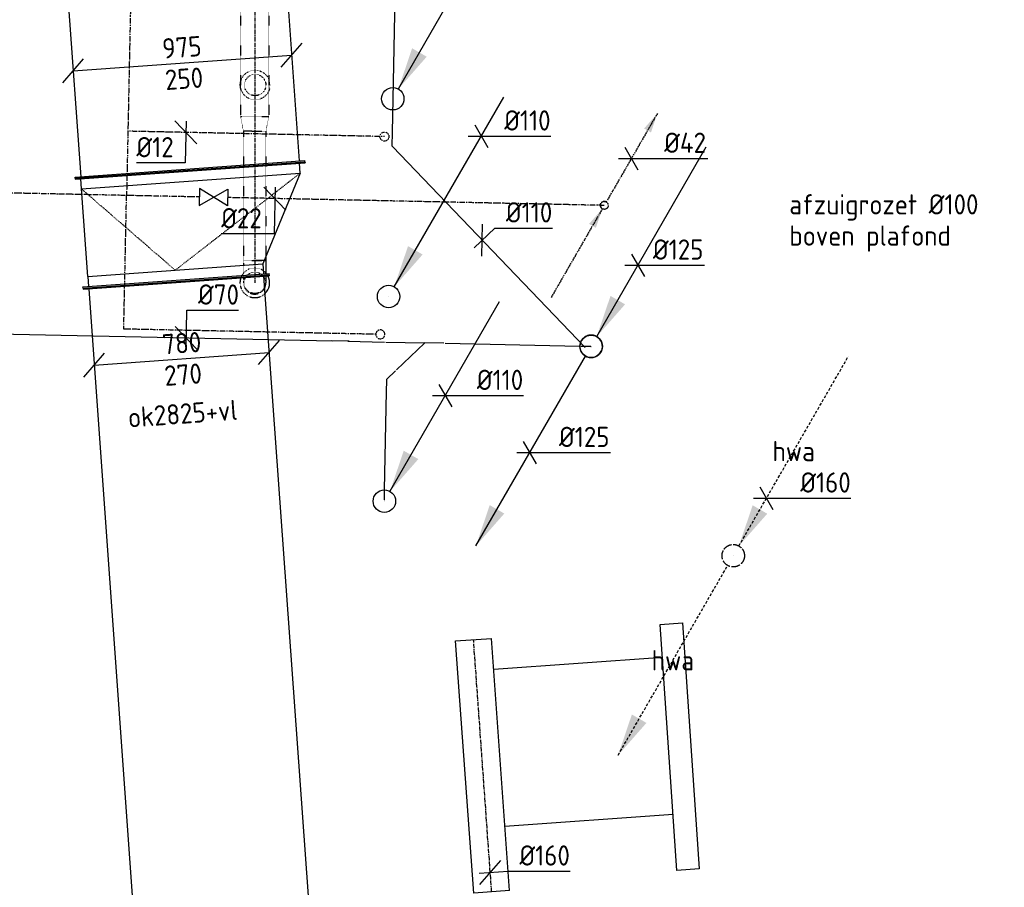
# Model space of a CAD drawing. Header units: millimetres. Extents: x -17664 to 48661, y -98 to 70975.
# Tile 36 of 62: x 28073 to 32455, y 19376 to 23237. Entities that reach past the tile are written whole.
import ezdxf
from ezdxf.enums import TextEntityAlignment as Align

# ---------------------------------------------------------------- set-up
doc = ezdxf.new("R2010")
doc.units = ezdxf.units.MM
for name, pattern in [('2322109', [10, 5, -2, 1, -2]), ('2322109_a', [10, 5, -2, 1, -2]), ('2322121', [2000, 1000, 1000]), ('2322121_a', [2000, 1000, 1000]), ('2322122', [47, 40, -7]), ('2322122_a', [19.5, 12.5, -7]), ('CENTER2', [28.575, 19.05, -3.175, 3.175, -3.175]), ('SMALL_DASH', [1.5, 0.5, -1])]:
    doc.linetypes.add(name, pattern=pattern)
for name, color, linetype in [('WL521---', 4, '2322122'), ('WL521---_D', 4, 'Continuous'), ('WL524---', 4, '2322121'), ('WL524---_D', 4, 'Continuous'), ('WL531---', 5, '2322109'), ('WL561---', 4, 'Continuous'), ('WL570---_RETOUR_D', 4, 'Continuous'), ('WL570---_RETOUR_HL', 1, 'CENTER2'), ('WL570---_RETOUR_RST', 4, 'Continuous'), ('WL570---_TOEVOER_D', 3, 'Continuous'), ('WL570---_TOEVOER_HL', 1, 'CENTER2'), ('WM521---', 1, 'Continuous'), ('WM524---', 1, 'Continuous'), ('WM531---', 1, 'Continuous'), ('WM570---', 1, 'Continuous'), ('WM570---_RETOUR', 1, 'Continuous'), ('WM570---_TOEVOER', 1, 'Continuous')]:
    doc.layers.add(name, color=color, linetype=linetype)
doc.styles.add('BURO-018', font='BUROFONT', dxfattribs={"height": 1.8})
doc.styles.add('STABICAD-018', font='ISOCP.SHX', dxfattribs={"height": 90})

# ---------------------------------------------------------------- blocks, each defined once
blk = doc.blocks.new('*U668')
at = {"color": 0, "linetype": 'Continuous'}
for p, q in [((-28.9, 50), (28.9, -50)), ((-57.7, 0), (100.6, 0)), ((100.6, 0), (375.6, 0))]:
    blk.add_line(p, q, dxfattribs=at)
at = {"color": 0, "linetype": 'Continuous', "style": 'STABICAD-018'}
blk.add_text('%%c160', height=90, dxfattribs=at).set_placement((150.6, 25))
at = {"layer": 'WL521---', "color": 2, "style": 'STABICAD-018'}
blk.add_attdef('CODE', (31396.2, 21107.4, 74), '', height=1.8, dxfattribs=at)
blk = doc.blocks.new('*U351')
at = {"color": 0, "linetype": 'Continuous'}
for p, q in [((0, 512.5, -2725), (5, 512.5, -2725)), ((0, -512.5, -2725), (0, 512.5, -2725)), ((5, -512.5, -2725), (5, 512.5, -2725)), ((5, 487.5, -2725), (1003.8, 487.5, -2725)), ((1008.8, 512.5, -2725), (1003.8, 512.5, -2725)), ((1003.8, -512.5, -2725), (1003.8, 512.5, -2725)), ((1008.8, -512.5, -2725), (1008.8, 512.5, -2725)), ((0, -512.5, -2725), (5, -512.5, -2725)), ((5, -487.5, -2725), (1003.8, -487.5, -2725)), ((1008.8, -512.5, -2725), (1003.8, -512.5, -2725))]:
    blk.add_line(p, q, dxfattribs=at)
at = {"layer": 'WM570---', "color": 2, "style": 'STABICAD-018'}
for tag, p in [('CODE', (28759.2, 23574.2, 2725)), ('POSITIONCODE', (28936.6, 23197.2, 2725)), ('SECTIONCODE', (29007.7, 22207.2, 2725))]:
    blk.add_attdef(tag, p, '', height=1.8, rotation=274, dxfattribs=at)
blk = doc.blocks.new('*U350')
at = {"color": 0, "linetype": 'Continuous'}
for p, q in [((0, 415, -2960), (5, 415, -2960)), ((0, -415, -2960), (0, 415, -2960)), ((5, -415, -2960), (5, 415, -2960)), ((5, 390, -2960), (8062.9, 390, -2960)), ((5, -390, -2960), (8062.9, -390, -2960)), ((0, -415, -2960), (5, -415, -2960))]:
    blk.add_line(p, q, dxfattribs=at)
at = {"layer": 'WM570---', "color": 2, "style": 'STABICAD-018'}
blk.add_attdef('CODE', (28769.2, 22072.3, 2960), '', height=1.8, rotation=274.1045, dxfattribs=at)
for tag in ['SECTIONCODE', 'POSITIONCODE']:
    blk.add_attdef(tag, (29207.5, 18059.9, 2960), '', height=1.8, dxfattribs=at)
blk = doc.blocks.new('*U349')
at = {"color": 0, "linetype": 'Continuous'}
for p, q in [((0, 512.5, -2725), (5, 512.5, -2725)), ((0, -512.5, -2725), (0, 512.5, -2725)), ((5, -512.5, -2725), (5, 512.5, -2725)), ((50, 487.5, -2725), (5, 487.5, -2725)), ((50, 487.5, -2725), (440, 292.5, -2725)), ((50, -487.5, -2725), (50, 487.5, -2725)), ((490, 317.5, -2725), (485, 317.5, -2725)), ((485, -512.5, -2725), (485, 317.5, -2725)), ((490, -512.5, -2725), (490, 317.5, -2725)), ((440, 292.5, -2725), (485, 292.5, -2725)), ((440, -487.5, -2725), (440, 292.5, -2725)), ((0, -512.5, -2725), (5, -512.5, -2725)), ((50, -487.5, -2725), (5, -487.5, -2725)), ((440, -487.5, -2725), (50, -487.5, -2725)), ((440, -487.5, -2725), (485, -487.5, -2725)), ((490, -512.5, -2725), (485, -512.5, -2725))]:
    blk.add_line(p, q, dxfattribs=at)
at = {"color": 2, "linetype": 'SMALL_DASH'}
for p in [(50, 487.5, -125), (50, -487.5, -125)]:
    blk.add_line(p, (440, -97.5, 100), dxfattribs=at)
at = {"layer": 'WM570---', "color": 2, "style": 'STABICAD-018'}
for tag in ['CODE', 'SECTIONCODE', 'POSITIONCODE']:
    blk.add_attdef(tag, (28831.4, 22568, 2725), '', height=1.8, dxfattribs=at)
blk = doc.blocks.new('*U596')
at = {"color": 0, "linetype": 'Continuous'}
for p, q in [((342.7, -25.5, -2960), (435.3, 81.4, -2960)), ((-435.3, -81.4, -2960), (-342.7, 25.5, -2960)), ((-389, -27.9, -2960), (389, 27.9, -2960))]:
    blk.add_line(p, q, dxfattribs=at)
at = {"color": 0, "linetype": 'Continuous', "style": 'STABICAD-018'}
for s, p in [('780', (-82.6, 19.1, -2960)), ('270', (-73.7, -120.6, -2960))]:
    blk.add_text(s, height=90, rotation=4.1045, dxfattribs=at).set_placement(p)
at = {"layer": 'WM570---', "color": 2, "style": 'STABICAD-018'}
blk.add_attdef('CODE', (28794, 21727.2, 2960), '', height=1.8, dxfattribs=at)
blk = doc.blocks.new('*U305')
at = {"color": 0, "linetype": 'Continuous'}
for p, q in [((0, 80, -2960), (1124.5, 80, -2960)), ((0, -80, -2960), (0, 80, -2960)), ((1124.5, 80, -2960), (1124.5, -80, -2960)), ((0, -80, -2960), (1124.5, -80, -2960))]:
    blk.add_line(p, q, dxfattribs=at)
at = {"layer": 'WL570---_TOEVOER_HL', "linetype": 'CENTER2'}
blk.add_line((0, 0, -2960), (1124.5, 0, -2960), dxfattribs=at)
at = {"layer": 'WM570---', "color": 2, "style": 'STABICAD-018'}
for tag in ['CODE', 'SECTIONCODE', 'POSITIONCODE']:
    blk.add_attdef(tag, (30173.4, 19356.4, 2960), '', height=1.8, dxfattribs=at)
blk = doc.blocks.new('*U576')
at = {"color": 0, "linetype": 'Continuous'}
for p, q in [((-46.3, -53.5, -2960), (46.3, 53.5, -2960)), ((-49.9, -3.6, -2960), (79.8, 5.7, -2960)), ((79.8, 5.7, -2960), (354.9, 5.7, -2960))]:
    blk.add_line(p, q, dxfattribs=at)
at = {"color": 0, "linetype": 'Continuous', "style": 'STABICAD-018'}
blk.add_text('%%c160', height=90, dxfattribs=at).set_placement((129.8, 30.7, -2960))
at = {"layer": 'WM570---', "color": 2, "style": 'STABICAD-018'}
blk.add_attdef('CODE', (30167.3, 19442, 2960), '', height=1.8, dxfattribs=at)
blk = doc.blocks.new('*U291')
at = {"color": 2, "linetype": 'SMALL_DASH'}
for radius in [66, 47.5]:
    blk.add_circle((0, 0, -2400), radius, dxfattribs=at)
at = {"layer": 'WM570---', "color": 2, "style": 'STABICAD-018'}
for tag, p in [('CODE', (29121.1, 23046, 2400)), ('SECTIONCODE', (29121.1, 22946, 2400)), ('MATERIALCODE', (29121.1, 22946, 2400)), ('POSITIONCODE', (29121.1, 22946, 2400)), ('FLOWPREFIX', (29343.6, 22906, 2400)), ('FLOW', (29366.1, 22906, 2400)), ('FLOWSUFFIX', (29388.6, 22906, 2400))]:
    blk.add_attdef(tag, p, '', height=1.8, dxfattribs=at)
at = {"layer": 'WM570---', "color": 1, "style": 'STABICAD-018'}
blk.add_attdef('PRODUCTCODE', (28921.1, 22986, 2400), '', height=1.8, dxfattribs=at)
blk = doc.blocks.new('*U290')
at = {"color": 2, "linetype": 'SMALL_DASH'}
blk.add_circle((0, 0, -2400), 47.5, dxfattribs=at)
for start, end in [(41.3692, 312.4495), (27.8867, 37.7998)]:
    blk.add_arc((0, 0, -2400), 66, start, end, dxfattribs=at)
at = {"color": 0, "linetype": 'Continuous'}
for start, end in [(312.4495, 27.8867), (37.7998, 41.3692)]:
    blk.add_arc((0, 0, -2400), 66, start, end, dxfattribs=at)
at = {"layer": 'WM570---', "color": 2, "style": 'STABICAD-018'}
for tag, p in [('CODE', (29119.6, 22165.8, 2400)), ('SECTIONCODE', (29119.6, 22065.8, 2400)), ('MATERIALCODE', (29119.6, 22065.8, 2400)), ('POSITIONCODE', (29119.6, 22065.8, 2400)), ('FLOWPREFIX', (29342.1, 22025.8, 2400)), ('FLOW', (29364.6, 22025.8, 2400)), ('FLOWSUFFIX', (29387.1, 22025.8, 2400))]:
    blk.add_attdef(tag, p, '', height=1.8, dxfattribs=at)
at = {"layer": 'WM570---', "color": 1, "style": 'STABICAD-018'}
blk.add_attdef('PRODUCTCODE', (28919.6, 22105.8, 2400), '', height=1.8, dxfattribs=at)
blk = doc.blocks.new('*U285')
at = {"color": 2, "linetype": 'SMALL_DASH'}
for p, q in [((0, 62.5, -2750), (614.2, 62.5, -2750)), ((0, -62.5, -2750), (0, 62.5, -2750)), ((614.2, 62.5, -2750), (614.2, -62.5, -2750)), ((0, -62.5, -2750), (614.2, -62.5, -2750))]:
    blk.add_line(p, q, dxfattribs=at)
at = {"layer": 'WL570---_RETOUR_HL', "linetype": 'CENTER2'}
blk.add_line((0, 0, -2750), (614.2, 0, -2750), dxfattribs=at)
at = {"layer": 'WM570---', "color": 2, "style": 'STABICAD-018'}
for tag in ['CODE', 'SECTIONCODE', 'POSITIONCODE']:
    blk.add_attdef(tag, (29119.1, 23418.5, 2750), '', height=1.8, dxfattribs=at)
blk = doc.blocks.new('*U284')
at = {"color": 2, "linetype": 'SMALL_DASH'}
for p, q in [((0, 62.5, -2750), (64.2, 50, -2750)), ((0, 62.5, -2750), (0, -62.5, -2750)), ((64.2, 50, -2750), (64.2, -50, -2750)), ((0, -62.5, -2750), (64.2, -50, -2750))]:
    blk.add_line(p, q, dxfattribs=at)
at = {"layer": 'WL570---_RETOUR_HL', "linetype": 'CENTER2'}
blk.add_line((0, 0, -2750), (64.2, 0, -2750), dxfattribs=at)
for centre in [(0, 0, -2750), (64.2, 0, -2750)]:
    blk.add_circle(centre, 0.0125, dxfattribs=at)
at = {"layer": 'WM570---', "color": 2, "style": 'STABICAD-018'}
for tag, p in [('CODE', (29119.1, 22904.3, 2750)), ('SECTIONCODE', (29119.1, 22804.3, 2750)), ('POSITIONCODE', (29119.1, 22804.3, 2750))]:
    blk.add_attdef(tag, p, '', height=1.8, dxfattribs=at)
blk = doc.blocks.new('*U283')
at = {"color": 2, "linetype": 'SMALL_DASH'}
for p, q in [((0, 50, -2750), (554.8, 50, -2750)), ((0, -50, -2750), (0, 50, -2750)), ((574.3, 41.9, -2750), (574.3, -50, -2750)), ((0, -50, -2750), (574.3, -50, -2750))]:
    blk.add_line(p, q, dxfattribs=at)
at = {"color": 0, "linetype": 'Continuous'}
for p, q in [((554.8, 50, -2750), (574.3, 50, -2750)), ((574.3, 50, -2750), (574.3, 41.9, -2750))]:
    blk.add_line(p, q, dxfattribs=at)
at = {"layer": 'WL570---_RETOUR_HL', "linetype": 'CENTER2'}
blk.add_line((0, 0, -2750), (574.3, 0, -2750), dxfattribs=at)
at = {"layer": 'WM570---', "color": 2, "style": 'STABICAD-018'}
for tag in ['CODE', 'SECTIONCODE', 'POSITIONCODE']:
    blk.add_attdef(tag, (29119.1, 22740.1, 2750), '', height=1.8, dxfattribs=at)
blk = doc.blocks.new('*U282')
at = {"color": 0, "linetype": 'Continuous'}
for p, q in [((-100, 50, -2750), (-86.8, 50, -2750)), ((-100, 41.9, -2750), (-100, 50, -2750)), ((-86.8, 50, -2750), (-61.4, 50, -2750)), ((-61.4, 50, -2750), (-40.3, 50, -2750)), ((-30.2, 50, -2750), (-20, 50, -2750)), ((-20, 50, -2750), (-6.8, 50, -2750)), ((-6.8, 50, -2750), (0, 50, -2750))]:
    blk.add_line(p, q, dxfattribs=at)
at = {"color": 2, "linetype": 'SMALL_DASH'}
for p, q in [((-40.3, 50, -2750), (-38.6, 50, -2750)), ((-38.6, 50, -2750), (-30.2, 50, -2750)), ((-100, -50, -2750), (-100, 41.9, -2750)), ((-100, -50, -2750), (-86.8, -50, -2750)), ((-86.8, -50, -2750), (-61.4, -50, -2750)), ((-61.4, -50, -2750), (-38.6, -50, -2750)), ((-38.6, -50, -2750), (-20, -50, -2750)), ((-20, -50, -2750), (-6.8, -50, -2750)), ((-6.8, -50, -2750), (0, -50, -2750))]:
    blk.add_line(p, q, dxfattribs=at)
at = {"color": 0, "linetype": 'Continuous'}
blk.add_arc((0, 0, -2750), 50, 60.0272, 90, dxfattribs=at)
at = {"color": 2, "linetype": 'SMALL_DASH'}
blk.add_arc((0, 0, -2750), 50, 270, 60.0272, dxfattribs=at)
at = {"layer": 'WL570---_RETOUR_HL', "linetype": 'CENTER2'}
blk.add_line((-100, 0, -2750), (0, 0, -2750), dxfattribs=at)
at = {"layer": 'WM570---', "color": 2, "style": 'STABICAD-018'}
for tag, p in [('CODE', (29119.1, 22165.8, 2750)), ('SECTIONCODE', (29119.1, 22065.8, 2750)), ('POSITIONCODE', (29119.1, 22065.8, 2750))]:
    blk.add_attdef(tag, p, '', height=1.8, dxfattribs=at)
blk = doc.blocks.new('*U675')
at = {"linetype": '2322121'}
for points in [[(25, 43.3), (86.3, 224.4), (151.2, 186.9)], [(-512.5, -887.7), (-451.2, -706.5), (-386.3, -744)]]:
    blk.add_hatch(color=2, dxfattribs=at).paths.add_polyline_path(points, flags=0)
at = {"color": 2, "linetype": '2322121_a'}
for p, q in [((25, 43.3, 3000), (512.5, 887.7, 3000)), ((-512.5, -887.7, 3000), (-25, -43.3, 3000))]:
    blk.add_line(p, q, dxfattribs=at)
at = {"color": 0, "linetype": '2322121'}
blk.add_line((0, 0), (0, 0, 3000), dxfattribs=at)
blk.add_circle((0, 0, 3000), 50, dxfattribs=at)
at = {"color": 2, "linetype": '2322121'}
blk.add_circle((0, 0, 3000), 50, dxfattribs=at)
at = {"layer": 'WL521---', "color": 2, "style": 'STABICAD-018'}
for tag, p in [('SECTIONCODE', (30616, 21933.1, 122.5)), ('POSITIONCODE', (30616, 21933.1, 122.5)), ('CODE', (30616, 21883.1)), ('FLOORCODE', (30666, 21783.1))]:
    blk.add_attdef(tag, p, '', height=1.8, dxfattribs=at)
blk = doc.blocks.new('*U645')
at = {"color": 0, "linetype": '2322121'}
blk.add_line((0, 0), (0, 0, -1), dxfattribs=at)
at = {"color": 2, "linetype": 'SMALL_DASH'}
for start, end in [(180.369, 172.3469), (159.5945, 162.1687)]:
    blk.add_arc((0, 0), 50, start, end, dxfattribs=at)
at = {"color": 0, "linetype": '2322121'}
for start, end in [(172.3469, 159.5945), (162.1687, 180.369)]:
    blk.add_arc((0, 0), 50, start, end, dxfattribs=at)
at = {"layer": 'WL521---', "color": 2, "style": 'STABICAD-018'}
for tag, p in [('SECTIONCODE', (30616, 21933.1, -149)), ('POSITIONCODE', (30616, 21933.1, -149)), ('CODE', (30616, 21783.1, 1))]:
    blk.add_attdef(tag, p, '', height=1.8, dxfattribs=at)
blk = doc.blocks.new('*U710')
at = {"color": 0, "linetype": '2322121'}
for p, q in [((1, 1), (123, 123)), ((-84, 0), (0, 0)), ((0, 0), (0.7, 0.7)), ((174, 0), (1.4, 0))]:
    blk.add_line(p, q, dxfattribs=at)
at = {"layer": 'WL521---', "color": 2, "style": 'STABICAD-018'}
for tag in ['CODE', 'SECTIONCODE', 'POSITIONCODE']:
    blk.add_attdef(tag, (29876.2, 21798.5, 2700), '', height=1.8, dxfattribs=at)
blk = doc.blocks.new('*U709')
at = {"color": 0, "linetype": '2322121'}
for p in [(-54, 0), (42.4, 42.4)]:
    blk.add_line(p, (0, 0), dxfattribs=at)
at = {"layer": 'WL521---', "color": 2, "style": 'STABICAD-018'}
for tag in ['CODE', 'SECTIONCODE', 'POSITIONCODE']:
    blk.add_attdef(tag, (29707.3, 21636.6, 2700), '', height=1.8, dxfattribs=at)
blk = doc.blocks.new('*U708')
at = {"color": 0, "linetype": '2322121'}
blk.add_line((6, 0), (606, 0), dxfattribs=at)
at = {"color": 2, "linetype": 'SMALL_DASH'}
blk.add_line((606, 0), (656, 0), dxfattribs=at)
at = {"layer": 'WL521---', "color": 2, "style": 'STABICAD-018'}
for tag, p in [('SECTIONCODE', (30290.7, 21939.9, 2700)), ('POSITIONCODE', (30290.7, 21939.9, 2700)), ('CODE', (29960.1, 21796.8, 2700))]:
    blk.add_attdef(tag, p, '', height=1.8, dxfattribs=at)
blk = doc.blocks.new('*U707')
at = {"color": 2, "linetype": 'SMALL_DASH'}
blk.add_line((0, 0), (50, 0), dxfattribs=at)
at = {"color": 0, "linetype": '2322121'}
blk.add_line((50, 0), (488.3, 0), dxfattribs=at)
at = {"layer": 'WL521---', "color": 2, "style": 'STABICAD-018'}
for tag, p in [('SECTIONCODE', (29551.1, 21341.1, 2700)), ('POSITIONCODE', (29551.1, 21341.1, 2700)), ('CODE', (29696, 21094.4, 2700))]:
    blk.add_attdef(tag, p, '', height=1.8, dxfattribs=at)
blk = doc.blocks.new('*U705')
at = {"color": 0, "linetype": '2322121'}
blk.add_line((0, 0), (162.4, 0), dxfattribs=at)
at = {"layer": 'WL521---', "color": 2, "style": 'STABICAD-018'}
for tag, p in [('SECTIONCODE', (29620.7, 21953.9, 2700)), ('POSITIONCODE', (29620.7, 21953.9, 2700)), ('CODE', (29533.9, 21805.7, 2700))]:
    blk.add_attdef(tag, p, '', height=1.8, dxfattribs=at)
blk = doc.blocks.new('*U648')
at = {"color": 0, "linetype": '2322121'}
blk.add_line((-30, 0), (50, 0), dxfattribs=at)
at = {"layer": 'WL521---', "color": 2, "style": 'STABICAD-018'}
for tag, p in [('CODE', (29509.9, 21906.2, 2700)), ('SECTIONCODE', (29509.9, 21806.2, 2700)), ('POSITIONCODE', (29509.9, 21806.2, 2700))]:
    blk.add_attdef(tag, p, '', height=1.8, dxfattribs=at)
blk = doc.blocks.new('*U649')
at = {"color": 0, "linetype": '2322121'}
blk.add_line((0, 0), (1561.1, 0), dxfattribs=at)
at = {"layer": 'WL521---', "color": 2, "style": 'STABICAD-018'}
for tag in ['CODE', 'SECTIONCODE', 'POSITIONCODE']:
    blk.add_attdef(tag, (27905.2, 21839.6, 2700), '', height=1.8, dxfattribs=at)
blk = doc.blocks.new('*U702')
at = {"linetype": '2322121'}
blk.add_hatch(color=2, dxfattribs=at).paths.add_polyline_path([(25, 43.3), (86.3, 224.4), (151.2, 186.9)], flags=0)
at = {"color": 2, "linetype": '2322121_a'}
blk.add_line((25, 43.3, 3000), (512.5, 887.7, 3000), dxfattribs=at)
at = {"color": 0, "linetype": '2322121'}
blk.add_line((0, 0), (0, 0, 3000), dxfattribs=at)
blk.add_circle((0, 0, 3000), 50, dxfattribs=at)
at = {"color": 2, "linetype": '2322121'}
blk.add_circle((0, 0, 3000), 50, dxfattribs=at)
at = {"layer": 'WL521---', "color": 2, "style": 'STABICAD-018'}
for tag, p in [('SECTIONCODE', (29696, 21244.4, 122.5)), ('POSITIONCODE', (29696, 21244.4, 122.5)), ('CODE', (29696, 21194.4)), ('FLOORCODE', (29746, 21094.4))]:
    blk.add_attdef(tag, p, '', height=1.8, dxfattribs=at)
blk = doc.blocks.new('*U718')
at = {"linetype": '2322121'}
blk.add_hatch(color=2, dxfattribs=at).paths.add_polyline_path([(25, 43.3), (86.3, 224.4), (151.2, 186.9)], flags=0)
at = {"color": 2, "linetype": '2322121_a'}
blk.add_line((25, 43.3, 3000), (512.5, 887.7, 3000), dxfattribs=at)
at = {"color": 0, "linetype": '2322121'}
blk.add_line((0, 0), (0, 0, 3000), dxfattribs=at)
blk.add_circle((0, 0, 3000), 50, dxfattribs=at)
at = {"color": 2, "linetype": '2322121'}
blk.add_circle((0, 0, 3000), 50, dxfattribs=at)
at = {"layer": 'WL521---', "color": 2, "style": 'STABICAD-018'}
for tag, p in [('SECTIONCODE', (29715, 22154.8, 1499.5)), ('POSITIONCODE', (29715, 22154.8, 1499.5)), ('CODE', (29715, 22104.8)), ('FLOORCODE', (29765, 22004.8))]:
    blk.add_attdef(tag, p, '', height=1.8, dxfattribs=at)
blk = doc.blocks.new('*U704')
at = {"linetype": '2322121'}
blk.add_hatch(color=2, dxfattribs=at).paths.add_polyline_path([(25, 43.3), (86.3, 224.4), (151.2, 186.9)], flags=0)
at = {"color": 2, "linetype": '2322121_a'}
blk.add_line((25, 43.3, 3000), (512.5, 887.7, 3000), dxfattribs=at)
at = {"color": 0, "linetype": '2322121'}
blk.add_line((0, 0), (0, 0, 3000), dxfattribs=at)
blk.add_circle((0, 0, 3000), 50, dxfattribs=at)
at = {"color": 2, "linetype": '2322121'}
blk.add_circle((0, 0, 3000), 50, dxfattribs=at)
at = {"layer": 'WL521---', "color": 2, "style": 'STABICAD-018'}
for tag, p in [('SECTIONCODE', (29733.3, 23035, 1499.5)), ('POSITIONCODE', (29733.3, 23035, 1499.5)), ('CODE', (29733.3, 22985)), ('FLOORCODE', (29783.3, 22885))]:
    blk.add_attdef(tag, p, '', height=1.8, dxfattribs=at)
blk = doc.blocks.new('*U661')
at = {"color": 0, "linetype": '2322121'}
for p in [(-60, 0), (42.4, 42.4)]:
    blk.add_line(p, (0, 0), dxfattribs=at)
at = {"layer": 'WL521---', "color": 2, "style": 'STABICAD-018'}
for tag, p in [('CODE', (29728.9, 22775.1, 3400)), ('SECTIONCODE', (29728.9, 22675.1, 3400)), ('POSITIONCODE', (29728.9, 22675.1, 3400))]:
    blk.add_attdef(tag, p, '', height=1.8, dxfattribs=at)
blk = doc.blocks.new('*U662')
at = {"color": 0, "linetype": '2322121'}
blk.add_line((0, 0), (2793.8, 0), dxfattribs=at)
at = {"layer": 'WL521---', "color": 2, "style": 'STABICAD-018'}
for tag in ['CODE', 'SECTIONCODE', 'POSITIONCODE']:
    blk.add_attdef(tag, (29788.4, 25528.3, 3400), '', height=1.8, dxfattribs=at)
blk = doc.blocks.new('*U663')
at = {"linetype": '2322122'}
blk.add_hatch(color=2, dxfattribs=at).paths.add_polyline_path([(-512.5, -887.7), (-451.2, -706.5), (-386.3, -744)], flags=0)
at = {"color": 0, "linetype": '2322122'}
blk.add_line((0, 0), (0, 0, 74), dxfattribs=at)
at = {"color": 2, "linetype": '2322122_a'}
blk.add_line((-512.5, -887.7, 74), (-25, -43.3, 74), dxfattribs=at)
at = {"color": 0, "linetype": '2322122'}
blk.add_circle((0, 0, 74), 50, dxfattribs=at)
at = {"color": 2, "linetype": '2322122'}
blk.add_circle((0, 0, 74), 50, dxfattribs=at)
at = {"layer": 'WL521---', "color": 2, "style": 'STABICAD-018'}
for tag, p in [('SECTIONCODE', (31248.5, 21001.5, 36.5)), ('POSITIONCODE', (31248.5, 21001.5, 36.5)), ('CODE', (31248.5, 20951.5)), ('FLOORCODE', (31298.5, 20851.5))]:
    blk.add_attdef(tag, p, '', height=1.8, dxfattribs=at)
blk = doc.blocks.new('*U664')
at = {"linetype": '2322122'}
blk.add_hatch(color=2, dxfattribs=at).paths.add_polyline_path([(25, 43.3), (86.3, 224.4), (151.2, 186.9)], flags=0)
at = {"color": 2, "linetype": '2322122_a'}
blk.add_line((25, 43.3, 2926), (512.5, 887.7, 2926), dxfattribs=at)
at = {"color": 0, "linetype": '2322122'}
blk.add_line((0, 0), (0, 0, 2926), dxfattribs=at)
blk.add_circle((0, 0, 2926), 50, dxfattribs=at)
at = {"color": 2, "linetype": '2322122'}
blk.add_circle((0, 0, 2926), 50, dxfattribs=at)
at = {"layer": 'WL521---', "color": 2, "style": 'STABICAD-018'}
for tag, p in [('SECTIONCODE', (31248.5, 21001.5, 1536.5)), ('POSITIONCODE', (31248.5, 21001.5, 1536.5)), ('CODE', (31248.5, 20951.5, 74)), ('FLOORCODE', (31298.5, 20851.5, 74))]:
    blk.add_attdef(tag, p, '', height=1.8, dxfattribs=at)
blk = doc.blocks.new('*U674')
at = {"color": 0, "linetype": 'Continuous'}
for p, q in [((-36.1, -34.6), (55.8, 53.5)), ((-1.5, -70.7), (1.5, 70.7)), ((55.8, 53.5), (312.9, 53.5))]:
    blk.add_line(p, q, dxfattribs=at)
at = {"color": 0, "linetype": 'Continuous', "style": 'STABICAD-018'}
blk.add_text('%%c110', height=90, dxfattribs=at).set_placement((105.8, 78.5))
at = {"layer": 'WL521---', "color": 2, "style": 'STABICAD-018'}
blk.add_attdef('CODE', (30131.1, 22255.7, 3400), '', height=1.8, dxfattribs=at)
blk = doc.blocks.new('*U711')
at = {"color": 0, "linetype": 'Continuous'}
for p, q in [((-28.9, 50), (28.9, -50)), ((-57.7, 0), (16.8, 0)), ((16.8, 0), (295.6, 0))]:
    blk.add_line(p, q, dxfattribs=at)
at = {"color": 0, "linetype": 'Continuous', "style": 'STABICAD-018'}
blk.add_text('%%c125', height=90, dxfattribs=at).set_placement((66.8, 25))
at = {"layer": 'WL521---', "color": 2, "style": 'STABICAD-018'}
blk.add_attdef('CODE', (30824.3, 22143.9), '', height=1.8, dxfattribs=at)
blk = doc.blocks.new('*U712')
at = {"color": 0, "linetype": 'Continuous'}
for p, q in [((-28.9, 50), (28.9, -50)), ((-57.7, 0), (80.2, 0)), ((80.2, 0), (358.9, 0))]:
    blk.add_line(p, q, dxfattribs=at)
at = {"color": 0, "linetype": 'Continuous', "style": 'STABICAD-018'}
blk.add_text('%%c125', height=90, dxfattribs=at).set_placement((130.2, 25))
at = {"layer": 'WL521---', "color": 2, "style": 'STABICAD-018'}
blk.add_attdef('CODE', (30342.9, 21310.1), '', height=1.8, dxfattribs=at)
blk = doc.blocks.new('*U713')
at = {"color": 0, "linetype": 'Continuous'}
for p, q in [((-1, -50), (2.6, 123)), ((2.6, 123), (232.6, 123)), ((48.9, -51), (-48.9, 51))]:
    blk.add_line(p, q, dxfattribs=at)
at = {"color": 0, "linetype": 'Continuous', "style": 'STABICAD-018'}
blk.add_text('%%c70', height=90, dxfattribs=at).set_placement((52.6, 148))
at = {"layer": 'WL521---', "color": 2, "style": 'STABICAD-018'}
blk.add_attdef('CODE', (28814.7, 21820.6, 2700), '', height=1.8, dxfattribs=at)
blk = doc.blocks.new('*U685')
at = {"linetype": '2322109'}
for points in [[(236.2, 409.2), (207.7, 324.7), (177.3, 342.2)], [(-8.8, -15.2), (-37.3, -99.7), (-67.7, -82.2)]]:
    blk.add_hatch(color=2, dxfattribs=at).paths.add_polyline_path(points, flags=0)
at = {"color": 2, "linetype": '2322109_a'}
for p, q in [((236.2, 409.2, 3000), (8.8, 15.2, 3000)), ((-8.8, -15.2, 3000), (-236.2, -409.2, 3000))]:
    blk.add_line(p, q, dxfattribs=at)
at = {"color": 0, "linetype": '2322109'}
blk.add_line((0, 0), (0, 0, 3000), dxfattribs=at)
at = {"color": 2, "linetype": '2322109'}
blk.add_circle((0, 0, 3000), 17.5, dxfattribs=at)
at = {"color": 0, "linetype": '2322109'}
blk.add_arc((0, 0, 3000), 17.5, 60, 240, dxfattribs=at)
at = {"layer": 'WL561---', "color": 2, "style": 'STABICAD-018'}
for tag, p in [('SECTIONCODE', (30674.6, 22560.2, 1499.5)), ('POSITIONCODE', (30674.6, 22560.2, 1499.5)), ('CODE', (30674.6, 22510.2)), ('FLOORCODE', (30724.6, 22410.2))]:
    blk.add_attdef(tag, p, '', height=1.2, dxfattribs=at)
blk = doc.blocks.new('*U686')
at = {"color": 0, "linetype": 'Continuous'}
for p, q in [((-28.9, 50), (28.9, -50)), ((-57.7, 0), (95.9, 0)), ((95.9, 0), (340.3, 0))]:
    blk.add_line(p, q, dxfattribs=at)
at = {"color": 0, "linetype": 'Continuous', "style": 'STABICAD-018'}
blk.add_text('%%c42', height=90, dxfattribs=at).set_placement((145.9, 25))
at = {"layer": 'WL561---', "color": 2, "style": 'STABICAD-018'}
blk.add_attdef('CODE', (30795.2, 22619.1), '', height=1.2, dxfattribs=at)
blk = doc.blocks.new('PI_SYM115')
at = {"color": 0, "linetype": 'Continuous'}
for p, q in [((-2.5, 1.5), (2.5, -1.5)), ((-2.5, -1.5), (-2.5, 1.5)), ((2.5, 1.5), (-2.5, -1.5)), ((2.5, -1.5), (2.5, 1.5))]:
    blk.add_line(p, q, dxfattribs=at)
at = {"color": 0, "linetype": 'Continuous', "style": 'BURO-018'}
blk.add_attdef('PRODUCTCODE', text='', height=1.8, dxfattribs=at).set_placement((0, 0), align=Align.MIDDLE)
blk = doc.blocks.new('*U689')
at = {"color": 0, "linetype": '2322109'}
blk.add_circle((0, 0), 20, dxfattribs=at)
at = {"layer": 'WL521---', "color": 2, "style": 'STABICAD-018'}
for tag in ['CODE', 'CODE2', 'SECTIONCODE', 'INDICATIONTEXT', 'LABEL', 'POSITIONCODE']:
    blk.add_attdef(tag, (29751.6, 25359.8), '', height=1.2, dxfattribs=at)
at = {"layer": 'WL521---', "color": 1, "style": 'STABICAD-018'}
blk.add_attdef('PRODUCTCODE', (29751.6, 25359.8), '', height=1.8, dxfattribs=at)
blk = doc.blocks.new('*U691')
at = {"color": 0, "linetype": '2322109'}
blk.add_arc((0, 0), 20, 181.6724, 175.9404, dxfattribs=at)
at = {"layer": 'WL521---', "color": 2, "style": 'STABICAD-018'}
for tag in ['CODE', 'CODE2', 'INDICATIONTEXT', 'LABEL', 'POSITIONCODE', 'SECTIONCODE']:
    blk.add_attdef(tag, (29678.2, 21836.3), '', height=1.2, dxfattribs=at)
at = {"layer": 'WL521---', "color": 1, "style": 'STABICAD-018'}
blk.add_attdef('PRODUCTCODE', (29678.2, 21836.3), '', height=1.8, dxfattribs=at)
blk = doc.blocks.new('*U695')
at = {"color": 0, "linetype": 'Continuous'}
for p, q in [((48.9, -51), (-48.9, 51)), ((1, 50), (-2.8, -135.5)), ((-2.8, -135.5), (-220.2, -135.5))]:
    blk.add_line(p, q, dxfattribs=at)
at = {"color": 0, "linetype": 'Continuous', "style": 'STABICAD-018'}
blk.add_text('%%c12', height=90, dxfattribs=at).set_placement((-220.2, -110.5))
at = {"layer": 'WL521---', "color": 2, "style": 'STABICAD-018'}
blk.add_attdef('CODE', (29017.6, 22730.6), '', height=1.2, dxfattribs=at)
blk = doc.blocks.new('*U696')
at = {"color": 0, "linetype": 'Continuous'}
for p, q in [((48.9, -51), (-48.9, 51)), ((1, 50), (-3.3, -157.4)), ((-3.3, -157.4), (-238.7, -157.4))]:
    blk.add_line(p, q, dxfattribs=at)
at = {"color": 0, "linetype": 'Continuous', "style": 'STABICAD-018'}
blk.add_text('%%c22', height=90, dxfattribs=at).set_placement((-238.7, -132.4))
at = {"layer": 'WL521---', "color": 2, "style": 'STABICAD-018'}
blk.add_attdef('CODE', (29208.8, 22440.7, 2700), '', height=1.2, dxfattribs=at)
blk = doc.blocks.new('*U719')
at = {"color": 0, "linetype": 'Continuous'}
for p, q in [((-28.9, 50), (28.9, -50)), ((-57.7, 0), (52.4, 0)), ((52.4, 0), (309.5, 0))]:
    blk.add_line(p, q, dxfattribs=at)
at = {"color": 0, "linetype": 'Continuous', "style": 'STABICAD-018'}
blk.add_text('%%c110', height=90, dxfattribs=at).set_placement((102.4, 25))
at = {"layer": 'WL521---', "color": 2, "style": 'STABICAD-018'}
blk.add_attdef('CODE', (30126.9, 22718.3), '', height=1.8, dxfattribs=at)
blk = doc.blocks.new('*U720')
at = {"color": 0, "linetype": 'Continuous'}
for p, q in [((-28.9, 50), (28.9, -50)), ((-57.7, 0), (90.3, 0)), ((90.3, 0), (347.4, 0))]:
    blk.add_line(p, q, dxfattribs=at)
at = {"color": 0, "linetype": 'Continuous', "style": 'STABICAD-018'}
blk.add_text('%%c110', height=90, dxfattribs=at).set_placement((140.3, 25))
at = {"layer": 'WL521---', "color": 2, "style": 'STABICAD-018'}
blk.add_attdef('CODE', (29967.2, 21564), '', height=1.8, dxfattribs=at)
blk = doc.blocks.new('*U1127')
at = {"color": 0, "linetype": 'Continuous'}
for p, q in [((440, -18.6, -2725), (532.5, 88.3, -2725)), ((-532.5, -88.3, -2725), (-440, 18.6, -2725)), ((-486.2, -34.9, -2725), (486.2, 34.9, -2725))]:
    blk.add_line(p, q, dxfattribs=at)
at = {"color": 0, "linetype": 'Continuous', "style": 'STABICAD-018'}
for s, p in [('975', (-86.3, 18.9, -2725)), ('250', (-73.7, -120.6, -2725))]:
    blk.add_text(s, height=90, rotation=4.1045, dxfattribs=at).set_placement(p)
at = {"layer": 'WM570---_RETOUR', "color": 2, "style": 'STABICAD-018'}
blk.add_attdef('CODE', (28797.2, 23043.7, 2725), '', height=1.8, dxfattribs=at)
blk = doc.blocks.new('*U1128')
at = {"color": 0, "linetype": '2322121'}
blk.add_line((0, 0), (1188.2, 0), dxfattribs=at)
at = {"layer": 'WM570---_RETOUR', "color": 2, "style": 'STABICAD-018'}
for tag, p in [('CODE', (29766.3, 22636.1, 3400)), ('SECTIONCODE', (30169.3, 22432.6, 3400)), ('POSITIONCODE', (30169.3, 22432.6, 3400))]:
    blk.add_attdef(tag, p, '', height=1.8, dxfattribs=at)

msp = doc.modelspace()

# ---------------------------------------------------------------- linework, layer by layer
at = {"layer": 'WL531---', "linetype": '2322109'}
for p, q in [((28609.9, 25383.5), (28548.9, 22454.5)), ((29696.5, 22716.5), (28554.8, 22740.3)), ((28873.2, 22447.7, 2700), (26806.6, 22490.8, 2700)), ((28536.5, 21860), (28548.9, 22454.5)), ((30674.6, 22410.2, 2700), (28998.2, 22445.1, 2700)), ((29658.2, 21836.7), (28536.5, 21860))]:
    msp.add_line(p, q, dxfattribs=at)
at = {"layer": 'WL570---_TOEVOER_D', "elevation": 3000}
msp.add_lwpolyline([(30923.2, 20545.2), (31022.9, 20552.7), (31097, 19458.2), (30997.3, 19450.9)], close=True, dxfattribs=at)
for points in [[(30933.1, 20399.2), (30182.7, 20345.3)], [(30980.4, 19700.5), (30232.8, 19646.8)]]:
    msp.add_lwpolyline(points, dxfattribs=at)

# ---------------------------------------------------------------- block references
at = {"layer": 'WL521---_D', "linetype": '2322122'}
for name, p in [('*U664', (31248.5, 20851.5, 74)), ('*U663', (31248.5, 20851.5))]:
    msp.add_blockref(name, p, dxfattribs=at)
at = {"layer": 'WL524---', "linetype": '2322121'}
for name, p in [('*U704', (29733.3, 22885)), ('*U718', (29715, 22004.8)), ('*U702', (29696, 21094.4))]:
    msp.add_blockref(name, p, dxfattribs=at)
at = {"layer": 'WL524---_D', "linetype": '2322121'}
for name, p, rotation in [('*U662', (29788.4, 25528.3, 3400), 268.8064789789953), ('*U661', (29728.9, 22675.1, 3400), 268.8064789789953), ('*U1128', (29766.3, 22636.1, 3400), 313.8064789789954), ('*U649', (27905.2, 21839.6, 2700), 358.8064007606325), ('*U648', (29509.9, 21806.2, 2700), 178.8064007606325), ('*U705', (29533.9, 21805.7, 2700), 358.8064007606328), ('*U710', (29876.2, 21798.5, 2700), 178.8064007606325), ('*U708', (29960.1, 21796.8, 2700), 358.8064007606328), ('*U709', (29707.3, 21636.6, 2700), 223.8064007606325), ('*U707', (29696, 21094.4, 2700), 88.80640076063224)]:
    msp.add_blockref(name, p, dxfattribs=dict(at, rotation=rotation))
for name, p in [('*U675', (30616, 21783.1)), ('*U645', (30616, 21783.1, 1))]:
    msp.add_blockref(name, p, dxfattribs=at)
at = {"layer": 'WL531---', "linetype": '2322109'}
for name, p in [('*U685', (30674.6, 22410.2)), ('*U689', (29696.5, 22716.5)), ('*U691', (29678.2, 21836.3))]:
    msp.add_blockref(name, p, dxfattribs=at)
at = {"layer": 'WL531---', "color": 2, "linetype": '2322109', "xscale": 25, "yscale": 25, "zscale": 25, "rotation": 178.8064007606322}
msp.add_blockref('PI_SYM115', (28935.7, 22446.4, 2700), dxfattribs=at)
at = {"layer": 'WL570---_RETOUR_D', "linetype": 'Continuous'}
for name, p, rotation in [('*U285', (29119.1, 23418.5, 2750), 269.9999999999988), ('*U284', (29119.1, 22804.3, 2750), 269.9999999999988), ('*U283', (29119.1, 22740.1, 2750), 270), ('*U282', (29119.1, 22065.8, 2750), 270)]:
    msp.add_blockref(name, p, dxfattribs=dict(at, rotation=rotation))
at = {"layer": 'WL570---_RETOUR_RST', "linetype": 'Continuous'}
for name, p in [('*U291', (29121.1, 22946, 2400)), ('*U290', (29119.6, 22065.8, 2400))]:
    msp.add_blockref(name, p, dxfattribs=at)
at = {"layer": 'WL570---_TOEVOER_D', "linetype": 'Continuous'}
for name, p, rotation in [('*U351', (28759.2, 23574.2, 2725), 274.1044684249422), ('*U349', (28831.4, 22568, 2725), 274.1044684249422), ('*U350', (28769.2, 22072.3, 2960), 274.1044684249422), ('*U305', (30173.4, 19356.4, 2960), 94.10446842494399)]:
    msp.add_blockref(name, p, dxfattribs=dict(at, rotation=rotation))
at = {"layer": 'WM521---', "linetype": 'Continuous'}
msp.add_blockref('*U668', (31396.2, 21107.4, 74), dxfattribs=at)
at = {"layer": 'WM524---', "linetype": 'Continuous'}
for name, p in [('*U719', (30126.9, 22718.3)), ('*U674', (30131.1, 22255.7, 3400)), ('*U711', (30824.3, 22143.9)), ('*U713', (28814.7, 21820.6, 2700)), ('*U720', (29967.2, 21564)), ('*U712', (30342.9, 21310.1))]:
    msp.add_blockref(name, p, dxfattribs=at)
at = {"layer": 'WM531---', "linetype": 'Continuous'}
for name, p in [('*U695', (28813, 22734.9)), ('*U686', (30795.2, 22619.1)), ('*U696', (29208.8, 22440.7, 2700))]:
    msp.add_blockref(name, p, dxfattribs=at)
at = {"layer": 'WM570---_TOEVOER', "linetype": 'Continuous'}
for name, p in [('*U1127', (28797.2, 23043.7, 2725)), ('*U596', (28794, 21727.2, 2960)), ('*U576', (30167.3, 19442, 2960))]:
    msp.add_blockref(name, p, dxfattribs=at)

# ---------------------------------------------------------------- texts
at = {"layer": 'WL521---_D', "color": 2, "style": 'STABICAD-018'}
for p in [(31517.2, 21317, 3000), (30979.7, 20386, 74)]:
    msp.add_text('hwa', height=90, dxfattribs=at).set_placement(p, align=Align.MIDDLE_CENTER)
at = {"layer": 'WM570---', "color": 1, "style": 'STABICAD-018'}
for s, p in [('afzuigrozet %%C100', (31497.9, 22369.9)), ('boven plafond', (31497.9, 22230.8))]:
    msp.add_text(s, height=90, dxfattribs=at).set_placement(p)
at = {"layer": 'WM570---_TOEVOER', "style": 'STABICAD-018'}
msp.add_text('ok2825+vl', height=90, rotation=4.1696, dxfattribs=at).set_placement((28557.9, 21421.1))

doc.saveas('drawing.dxf')
